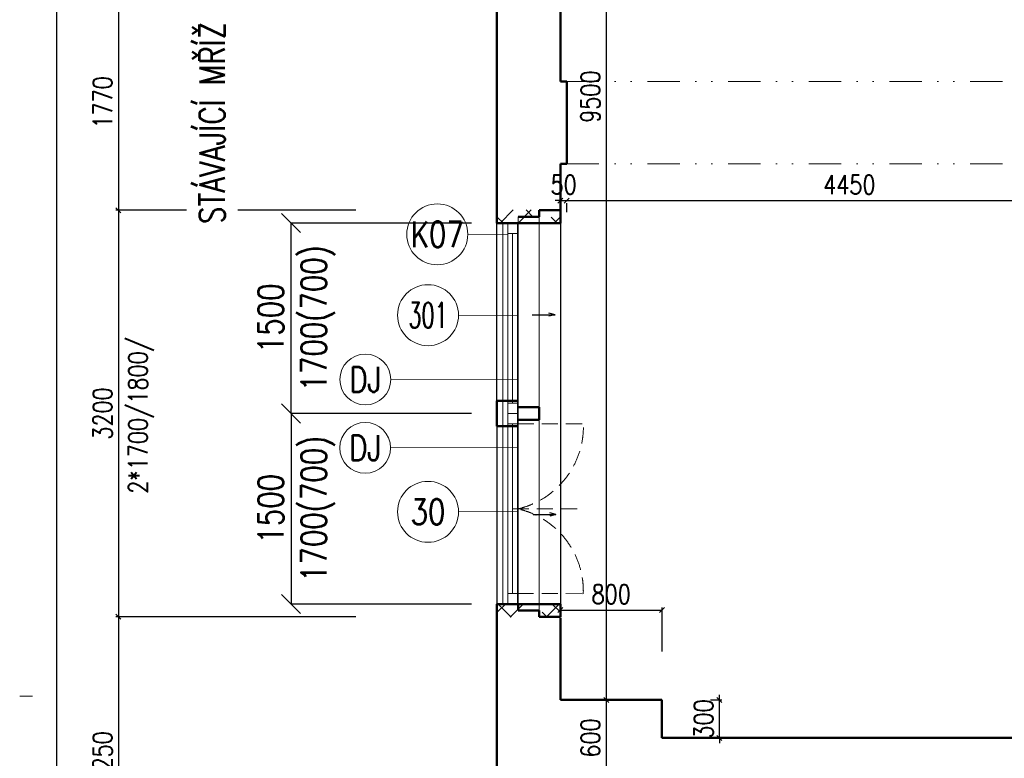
# Model space of a CAD drawing. Header units: millimetres. Extents: x -238874 to 551972, y -298952 to 658415.
# Tile 95 of 256: x 13181 to 20933, y 70840 to 76656. Entities that reach past the tile are written whole.
import ezdxf
from ezdxf.enums import TextEntityAlignment as Align

# ---------------------------------------------------------------- set-up
doc = ezdxf.new("R2010")
doc.units = ezdxf.units.MM
doc.header["$LTSCALE"] = 20
doc.linetypes.add('DIVIDE', pattern=[31.75, 12.7, -6.35, 0, -6.35, 0, -6.35])
doc.linetypes.add('HIDDEN', pattern=[9.525, 6.35, -3.175])
doc.layers.add('00_HEDVIKA _KRESBA', color=1, linetype='Continuous')
doc.layers.add('KOTY', color=8, linetype='Continuous')
for name, color, linetype, lineweight in [('00_HEDVIKA_OBRYS', 1, 'Continuous', 50), ('CKBUBLINY', 1, 'Continuous', 18), ('CKBUBLINY DEMOLICE', 4, 'Continuous', 18), ('CKBUBLINY_POPIS', 3, 'Continuous', 25), ('CKKOTY', 3, 'Continuous', 18), ('CKOKNA', 30, 'Continuous', 18), ('CKSTENY_SRAF', 8, 'Continuous', 18), ('CKSYMBOLY', 21, 'Continuous', 25), ('CKTEXTY_MALE', 140, 'Continuous', 18), ('HEDVIKA_OKNA_PARAPET', 70, 'Continuous', 18), ('NOSNÉ', 8, 'Continuous', 50), ('PRUCHODY', 7, 'Continuous', 18)]:
    doc.layers.add(name, color=color, linetype=linetype, lineweight=lineweight)
doc.layers.add('CKOKNA OTEVÍRÁNÍ', color=51, linetype='HIDDEN', lineweight=18, transparency=0.5)
doc.styles.add('SIMPLEX', font='SIMPLEX.shx', dxfattribs={"width": 0.8, "bigfont": 'CAD13.shx'})
doc.styles.get("Standard").update_dxf_attribs({"font": 'simplex.shx', "width": 0.8})
doc.linetypes.add('HRANICE_TRT', pattern='A,0,-15,[200,CADKON.SHX,S=5,R=0,X=0,Y=0],-45', length=60)
doc.dimstyles.new('CADKON', dxfattribs={"dimscale": 100, "dimtxt": 2, "dimasz": 1.5, "dimexe": 0, "dimexo": 2, "dimgap": 0.6, "dimtad": 1, "dimrnd": 1, "dimtxsty": 'Standard', "dimblk1": 'OBLIQUE', "dimblk2": 'OBLIQUE', "dimsah": 1, "dimcen": 2.5, "dimadec": 1, "dimazin": 2, "dimtfac": 1, "dimtix": 1, "dimtmove": 2, "dimatfit": 3, "dimldrblk": 'OPEN30', "dimfxl": 5, "dimtfill": 1, "dimtolj": 1, "dimarcsym": 0})
doc.dimstyles.new('CKA', dxfattribs={"dimtxt": 200, "dimasz": 40, "dimexe": 20, "dimexo": 0.2, "dimgap": 50, "dimtad": 1, "dimdec": 0, "dimrnd": 1, "dimzin": 0, "dimdsep": 46, "dimtxsty": 'Standard', "dimblk1": 'OBLIQUE', "dimblk2": 'OBLIQUE', "dimsah": 1, "dimcen": 0.09, "dimclrd": 253, "dimclre": 253, "dimclrt": 253, "dimadec": 0, "dimazin": 0, "dimtfac": 1, "dimtdec": 0, "dimtix": 1, "dimtmove": 2, "dimatfit": 3, "dimfxl": 1, "dimtolj": 1, "dimtzin": 0, "dimarcsym": 0})

# ---------------------------------------------------------------- blocks, each defined once
blk = doc.blocks.new('_OBLIQUE')
at = {"color": 0, "linetype": 'ByBlock'}
blk.add_line((-0.5, -0.5), (0.5, 0.5), dxfattribs=at)
blk = doc.blocks.new('*D49')
at = {"layer": 'DEFPOINTS', "color": 0, "transparency": 16777216}
for p in [(15068.4, 98190), (13472, 39746), (15068.4, 39746)]:
    blk.add_point(p, dxfattribs=at)
at = {"layer": 'KOTY', "lineweight": -2, "transparency": 16777216}
for p, q in [((13472, 98190), (13472, 39746)), ((14687.6, 39746), (13452, 39746))]:
    blk.add_line(p, q, dxfattribs=at)
at = {"layer": 'KOTY', "lineweight": -2, "transparency": 16777216, "xscale": 40, "yscale": 40, "zscale": 40}
for p, rotation in [((13472, 98190), 90), ((13472, 39746), 270)]:
    blk.add_blockref('_OBLIQUE', p, dxfattribs=dict(at, rotation=rotation))
at = {"layer": 'KOTY', "transparency": 16777216, "insert": (13347, 68968), "char_height": 150, "attachment_point": 5, "rotation": 90, "style": 'SIMPLEX'}
blk.add_mtext('\\A1;58444', dxfattribs=at)
blk = doc.blocks.new('*D487')
at = {"layer": 'DEFPOINTS', "color": 0, "transparency": 16777216}
for p in [(17438, 80800), (17438, 71300), (17799.7, 71300)]:
    blk.add_point(p, dxfattribs=at)
at = {"layer": 'KOTY', "lineweight": -2, "transparency": 16777216}
for p, q in [((17799.7, 80800), (17799.7, 71300)), ((17818.7, 71300), (17819.7, 71300))]:
    blk.add_line(p, q, dxfattribs=at)
at = {"layer": 'KOTY', "lineweight": -2, "transparency": 16777216, "xscale": 40, "yscale": 40, "zscale": 40}
for p, rotation in [((17799.7, 80800), 90), ((17799.7, 71300), 270)]:
    blk.add_blockref('_OBLIQUE', p, dxfattribs=dict(at, rotation=rotation))
at = {"layer": 'KOTY', "transparency": 16777216, "insert": (17674.7, 76050), "char_height": 150, "attachment_point": 5, "rotation": 90, "style": 'SIMPLEX'}
blk.add_mtext('\\A1;9500', dxfattribs=at)
blk = doc.blocks.new('*D489')
at = {"layer": 'DEFPOINTS', "color": 0, "transparency": 16777216}
for p in [(17488, 75520), (21938, 75520), (21938, 75231.8)]:
    blk.add_point(p, dxfattribs=at)
at = {"layer": 'KOTY', "lineweight": -2, "transparency": 16777216}
for p, q in [((17488, 75231.8), (21938, 75231.8)), ((21938, 75139.3), (21938, 75211.8))]:
    blk.add_line(p, q, dxfattribs=at)
at = {"layer": 'KOTY', "lineweight": -2, "transparency": 16777216, "xscale": 40, "yscale": 40, "zscale": 40, "rotation": 180}
blk.add_blockref('_OBLIQUE', (17488, 75231.8), dxfattribs=at)
at = {"layer": 'KOTY', "lineweight": -2, "transparency": 16777216, "xscale": 40, "yscale": 40, "zscale": 40}
blk.add_blockref('_OBLIQUE', (21938, 75231.8), dxfattribs=at)
at = {"layer": 'KOTY', "transparency": 16777216, "insert": (19713, 75356.8), "char_height": 150, "attachment_point": 5, "style": 'SIMPLEX'}
blk.add_mtext('\\A1;4450', dxfattribs=at)
blk = doc.blocks.new('*D490')
at = {"layer": 'DEFPOINTS', "color": 0, "transparency": 16777216}
for p in [(16208.4, 75155), (13958.6, 71955), (16208.4, 71955)]:
    blk.add_point(p, dxfattribs=at)
at = {"layer": 'KOTY', "lineweight": -2, "transparency": 16777216}
for p, q in [((13958.6, 75155), (13958.6, 71955)), ((15827.6, 71955), (13938.6, 71955))]:
    blk.add_line(p, q, dxfattribs=at)
at = {"layer": 'KOTY', "lineweight": -2, "transparency": 16777216, "xscale": 40, "yscale": 40, "zscale": 40}
for p, rotation in [((13958.6, 75155), 90), ((13958.6, 71955), 270)]:
    blk.add_blockref('_OBLIQUE', p, dxfattribs=dict(at, rotation=rotation))
at = {"layer": 'KOTY', "transparency": 16777216, "insert": (13833.6, 73555), "char_height": 150, "attachment_point": 5, "rotation": 90, "style": 'SIMPLEX'}
blk.add_mtext('\\A1;3200', dxfattribs=at)
blk = doc.blocks.new('*D491')
at = {"layer": 'DEFPOINTS', "color": 0, "transparency": 16777216}
for p in [(18238, 71300), (18690.1, 71300), (18238, 71000)]:
    blk.add_point(p, dxfattribs=at)
at = {"layer": 'KOTY', "lineweight": -2, "transparency": 16777216}
for p, q in [((18690.1, 71300), (18690.1, 71340)), ((18618.7, 71300), (18710.1, 71300)), ((18690.1, 71000), (18690.1, 71300)), ((18690.1, 71000), (18690.1, 70960))]:
    blk.add_line(p, q, dxfattribs=at)
at = {"layer": 'KOTY', "lineweight": -2, "transparency": 16777216, "xscale": 40, "yscale": 40, "zscale": 40}
for p, rotation in [((18690.1, 71300), 270), ((18690.1, 71000), 90)]:
    blk.add_blockref('_OBLIQUE', p, dxfattribs=dict(at, rotation=rotation))
at = {"layer": 'KOTY', "transparency": 16777216, "insert": (18565.1, 71150), "char_height": 150, "attachment_point": 5, "rotation": 90, "style": 'SIMPLEX'}
blk.add_mtext('\\A1;300', dxfattribs=at)
blk = doc.blocks.new('*D492')
at = {"layer": 'DEFPOINTS', "color": 0, "transparency": 16777216}
for p in [(18238, 72007.3), (17438, 71300), (18238, 71300)]:
    blk.add_point(p, dxfattribs=at)
at = {"layer": 'KOTY', "lineweight": -2, "transparency": 16777216}
for p, q in [((18238, 71680.8), (18238, 72027.3)), ((17438, 72007.3), (18238, 72007.3))]:
    blk.add_line(p, q, dxfattribs=at)
at = {"layer": 'KOTY', "lineweight": -2, "transparency": 16777216, "xscale": 40, "yscale": 40, "zscale": 40, "rotation": 180}
blk.add_blockref('_OBLIQUE', (17438, 72007.3), dxfattribs=at)
at = {"layer": 'KOTY', "lineweight": -2, "transparency": 16777216, "xscale": 40, "yscale": 40, "zscale": 40}
blk.add_blockref('_OBLIQUE', (18238, 72007.3), dxfattribs=at)
at = {"layer": 'KOTY', "transparency": 16777216, "insert": (17838, 72132.3), "char_height": 150, "attachment_point": 5, "style": 'SIMPLEX'}
blk.add_mtext('\\A1;800', dxfattribs=at)
blk = doc.blocks.new('*D493')
at = {"layer": 'DEFPOINTS', "color": 0, "transparency": 16777216}
for p in [(17438, 71300), (17438, 70700), (17799.7, 70700)]:
    blk.add_point(p, dxfattribs=at)
at = {"layer": 'KOTY', "lineweight": -2, "transparency": 16777216}
for p, q in [((17799.7, 71300), (17799.7, 70700)), ((17818.7, 70700), (17819.7, 70700))]:
    blk.add_line(p, q, dxfattribs=at)
at = {"layer": 'KOTY', "lineweight": -2, "transparency": 16777216, "xscale": 40, "yscale": 40, "zscale": 40}
for p, rotation in [((17799.7, 71300), 90), ((17799.7, 70700), 270)]:
    blk.add_blockref('_OBLIQUE', p, dxfattribs=dict(at, rotation=rotation))
at = {"layer": 'KOTY', "transparency": 16777216, "insert": (17674.7, 71000), "char_height": 150, "attachment_point": 5, "rotation": 90, "style": 'SIMPLEX'}
blk.add_mtext('\\A1;600', dxfattribs=at)
blk = doc.blocks.new('*D494')
at = {"layer": 'DEFPOINTS', "color": 0, "transparency": 16777216}
for p in [(16208.4, 71955), (13958.6, 69740), (15708.4, 69740)]:
    blk.add_point(p, dxfattribs=at)
at = {"layer": 'KOTY', "lineweight": -2, "transparency": 16777216}
for p, q in [((13958.6, 71955), (13958.6, 69740)), ((15327.6, 69740), (13938.6, 69740))]:
    blk.add_line(p, q, dxfattribs=at)
at = {"layer": 'KOTY', "lineweight": -2, "transparency": 16777216, "xscale": 40, "yscale": 40, "zscale": 40}
for p, rotation in [((13958.6, 71955), 90), ((13958.6, 69740), 270)]:
    blk.add_blockref('_OBLIQUE', p, dxfattribs=dict(at, rotation=rotation))
at = {"layer": 'KOTY', "transparency": 16777216, "insert": (13833.6, 70847.5), "char_height": 150, "attachment_point": 5, "rotation": 90, "style": 'SIMPLEX'}
blk.add_mtext('\\A1;2250', dxfattribs=at)
blk = doc.blocks.new('*D495')
at = {"layer": 'DEFPOINTS', "color": 0, "transparency": 16777216}
for p in [(17438, 75520), (17488, 75520), (17488, 75231.8)]:
    blk.add_point(p, dxfattribs=at)
at = {"layer": 'KOTY', "lineweight": -2, "transparency": 16777216}
for p, q in [((17438, 75231.8), (17398, 75231.8)), ((17438, 75231.8), (17488, 75231.8)), ((17488, 75231.8), (17528, 75231.8)), ((17488, 75139.3), (17488, 75211.8))]:
    blk.add_line(p, q, dxfattribs=at)
at = {"layer": 'KOTY', "lineweight": -2, "transparency": 16777216, "xscale": 40, "yscale": 40, "zscale": 40}
blk.add_blockref('_OBLIQUE', (17438, 75231.8), dxfattribs=at)
at = {"layer": 'KOTY', "lineweight": -2, "transparency": 16777216, "xscale": 40, "yscale": 40, "zscale": 40, "rotation": 180}
blk.add_blockref('_OBLIQUE', (17488, 75231.8), dxfattribs=at)
at = {"layer": 'KOTY', "transparency": 16777216, "insert": (17463, 75356.8), "char_height": 150, "attachment_point": 5, "style": 'SIMPLEX'}
blk.add_mtext('\\A1;50', dxfattribs=at)
blk = doc.blocks.new('*D496')
at = {"layer": 'DEFPOINTS', "color": 0, "transparency": 16777216}
for p in [(16208.4, 76855), (13958.6, 75155), (16208.4, 75155)]:
    blk.add_point(p, dxfattribs=at)
at = {"layer": 'KOTY', "lineweight": -2, "transparency": 16777216}
for p, q in [((13958.6, 76855), (13958.6, 75155)), ((15827.6, 75155), (13938.6, 75155))]:
    blk.add_line(p, q, dxfattribs=at)
at = {"layer": 'KOTY', "lineweight": -2, "transparency": 16777216, "xscale": 40, "yscale": 40, "zscale": 40}
for p, rotation in [((13958.6, 76855), 90), ((13958.6, 75155), 270)]:
    blk.add_blockref('_OBLIQUE', p, dxfattribs=dict(at, rotation=rotation))
at = {"layer": 'KOTY', "transparency": 16777216, "insert": (13833.6, 76005), "char_height": 150, "attachment_point": 5, "rotation": 90, "style": 'SIMPLEX'}
blk.add_mtext('\\A1;1770', dxfattribs=at)
blk = doc.blocks.new('*D3516')
at = {"layer": 'CKKOTY', "color": 0, "lineweight": -2, "transparency": 16777216}
for p, q in [((16738, 75055), (15317.3, 75055)), ((15317.3, 73555), (15317.3, 75055)), ((16738, 73555), (15317.3, 73555))]:
    blk.add_line(p, q, dxfattribs=at)
at = {"layer": 'DEFPOINTS', "color": 0, "transparency": 16777216}
for p in [(15317.3, 75055), (16938, 75055), (16938, 73555)]:
    blk.add_point(p, dxfattribs=at)
at = {"layer": 'CKKOTY', "color": 0, "lineweight": -2, "transparency": 16777216, "xscale": 150, "yscale": 150, "zscale": 150}
for p, rotation in [((15317.3, 75055), 90), ((15317.3, 73555), 270)]:
    blk.add_blockref('_OBLIQUE', p, dxfattribs=dict(at, rotation=rotation))
at = {"layer": 'CKKOTY', "color": 0, "transparency": 16777216, "char_height": 200, "attachment_point": 5, "rotation": 90, "bg_fill": 3, "box_fill_scale": 1.1, "bg_fill_color": 256, "bg_fill_true_color": 13158600, "bg_fill_transparency": 0}
for s, insert in [('\\A1;1700(700)', (15529.7, 74305)), ('\\A1;1500', (15157.3, 74305))]:
    blk.add_mtext(s, dxfattribs=dict(at, insert=insert))
blk = doc.blocks.new('_Open30')
at = {"color": 0, "lineweight": -2}
for p, q in [((-1, 0.268), (0, 0)), ((0, 0), (-1, -0.268)), ((0, 0), (-1, 0))]:
    blk.add_line(p, q, dxfattribs=at)
blk = doc.blocks.new('*D3517')
at = {"layer": 'CKKOTY', "color": 0, "lineweight": -2, "transparency": 16777216}
for p, q in [((16738, 73555), (15317.3, 73555)), ((15317.3, 73555), (15317.3, 72055)), ((16738, 72055), (15317.3, 72055))]:
    blk.add_line(p, q, dxfattribs=at)
at = {"layer": 'DEFPOINTS', "color": 0, "transparency": 16777216}
for p in [(16938, 73555), (15317.3, 72055), (16938, 72055)]:
    blk.add_point(p, dxfattribs=at)
at = {"layer": 'CKKOTY', "color": 0, "lineweight": -2, "transparency": 16777216, "xscale": 150, "yscale": 150, "zscale": 150}
for p, rotation in [((15317.3, 73555), 90), ((15317.3, 72055), 270)]:
    blk.add_blockref('_OBLIQUE', p, dxfattribs=dict(at, rotation=rotation))
at = {"layer": 'CKKOTY', "color": 0, "transparency": 16777216, "char_height": 200, "attachment_point": 5, "rotation": 90, "bg_fill": 3, "box_fill_scale": 1.1, "bg_fill_color": 256, "bg_fill_true_color": 13158600, "bg_fill_transparency": 0}
for s, insert in [('\\A1;1700(700)', (15529.7, 72805)), ('\\A1;1500', (15157.3, 72805))]:
    blk.add_mtext(s, dxfattribs=dict(at, insert=insert))
blk = doc.blocks.new('*U3302')
at = {"color": 0, "linetype": 'ByBlock', "lineweight": -2}
for p, q in [((-225, 0), (-80, 0)), ((225, 0), (103, 30)), ((225, 0), (103, -30)), ((-80, 0), (27, 0)), ((27, 0), (225, 0))]:
    blk.add_line(p, q, dxfattribs=at)
at = {"color": 0, "linetype": 'Continuous', "lineweight": -2, "flags": 8}
blk.add_attdef('SPÁD', text='', height=100, dxfattribs=at).set_placement((0, 40), align=Align.CENTER)
blk = doc.blocks.new('CK_BUBBLE_1_0_0')
at = {"color": 0, "linetype": 'ByBlock', "lineweight": -2}
blk.add_circle((0, 0), 1, dxfattribs=at)

msp = doc.modelspace()

# ---------------------------------------------------------------- hatches: boundary and pattern name
at = {"layer": 'CKSTENY_SRAF'}
h = msp.add_hatch(dxfattribs=at)
h.set_pattern_fill('ZDIVO-PLYNOSILIK', color=256, scale=100)
h.set_pattern_definition([(45, (-53443.9, -309733.25), (-212.13203, 212.13203), []), (45, (-53302.48, -309733.25), (-212.13203, 212.13203), []), (135, (-53203.78, -309705.26), (-212.13203, -212.13203), [200, -100]), (135, (-53133.07, -309634.55), (-212.13203, -212.13203), [200, -100])])
h.paths.add_polyline_path([(16937.962, 75157.749), (17437.962, 75157.749), (17437.962, 75055.047), (16937.962, 75055.047)])
h = msp.add_hatch(dxfattribs=at)
h.set_pattern_fill('ZDIVO-PLYNOSILIK', color=256, scale=100)
h.set_pattern_definition([(45, (-53443.9, -309803.25), (-212.13203, 212.13203), []), (45, (-53302.48, -309803.25), (-212.13203, 212.13203), []), (135, (-53203.78, -309775.26), (-212.13203, -212.13203), [200, -100]), (135, (-53133.07, -309704.55), (-212.13203, -212.13203), [200, -100])])
h.paths.add_polyline_path([(16937.962, 71952.345), (17437.962, 71952.345), (17437.962, 72055.047), (16937.962, 72055.047)])

# ---------------------------------------------------------------- linework, layer by layer
at = {"layer": '00_HEDVIKA _KRESBA'}
for p, q in [((16937.962, 73455.047), (16937.962, 75055.047)), ((17437.962, 75055.047), (17437.962, 72055.047))]:
    msp.add_line(p, q, dxfattribs=at)
at = {"layer": '00_HEDVIKA_OBRYS'}
for p, q in [((17437.962, 75055.047), (17437.962, 75155.047)), ((17437.962, 72055.047), (17437.962, 71955.047))]:
    msp.add_line(p, q, dxfattribs=at)
for points in [[(16937.962, 75155.047), (16937.962, 75055.047), (17437.962, 75055.047)], [(16937.962, 71955.047), (16937.962, 72055.047), (17437.962, 72055.047)]]:
    msp.add_lwpolyline(points, dxfattribs=at)
at = {"layer": 'CKBUBLINY DEMOLICE'}
for p, q in [((16102.465, 73823.402), (17102.462, 73825.735)), ((16102.465, 73823.402), (17102.462, 73825.735)), ((16102.465, 73286.693), (17102.462, 73284.36)), ((16102.465, 73286.693), (17102.462, 73284.36))]:
    msp.add_line(p, q, dxfattribs=at)
at = {"layer": 'CKOKNA', "color": 7, "linetype": 'HRANICE_TRT', "ltscale": 0.2}
msp.add_line((16984.575, 72055.047), (16984.575, 75055.047), dxfattribs=at)
at = {"layer": 'CKOKNA'}
for p, q in [((17023.764, 74973.047), (17023.764, 75055.047)), ((17100.962, 74973.047), (17100.962, 75055.047)), ((17100.962, 74973.047), (17023.764, 74973.047)), ((17023.764, 73637.047), (17023.764, 74973.047)), ((17060.962, 73637.047), (17060.962, 74973.047)), ((17100.962, 73637.047), (17100.962, 74973.047)), ((17100.962, 73637.047), (17023.764, 73637.047)), ((17023.764, 73637.047), (17023.764, 73555.047)), ((17100.962, 73637.047), (17100.962, 73555.047)), ((17100.962, 73555.047), (17023.764, 73555.047)), ((17023.764, 73473.047), (17023.764, 73555.047)), ((17100.962, 73555.047), (17023.764, 73555.047)), ((17100.962, 73473.047), (17100.962, 73555.047)), ((17100.962, 73473.047), (17023.764, 73473.047)), ((17023.764, 73473.047), (17023.764, 72137.047)), ((17060.962, 73473.047), (17060.962, 72137.047)), ((17100.962, 73473.047), (17100.962, 72137.047)), ((17100.962, 72137.047), (17023.764, 72137.047)), ((17023.764, 72137.047), (17023.764, 72055.047)), ((17100.962, 72137.047), (17100.962, 72055.047))]:
    msp.add_line(p, q, dxfattribs=at)
at = {"layer": 'CKOKNA OTEVÍRÁNÍ'}
for p, q in [((17100.962, 73473.047), (17618.962, 73473.696)), ((17061.286, 72804.398), (17618.962, 72804.398)), ((17100.313, 72137.048), (17618.313, 72136.399))]:
    msp.add_line(p, q, dxfattribs=at)
for centre, radius, start, end in [((16952.544, 73453.736), 666.717, 282.8624149, 1.7155744), ((16953.895, 72156.789), 664.731, 358.2422031, 77.2179459)]:
    msp.add_arc(centre, radius, start, end, dxfattribs=at)
at = {"layer": 'HEDVIKA_OKNA_PARAPET'}
for p, q in [((17437.962, 71955.047), (17437.962, 75155.047)), ((17105.962, 72055.047), (17105.962, 75040.671)), ((17271.962, 72005.047), (17271.962, 75105.047))]:
    msp.add_line(p, q, dxfattribs=at)
at = {"layer": 'NOSNÉ'}
for p, q in [((17437.962, 76170.047), (17437.962, 76855.047)), ((17437.962, 76170.047), (17487.962, 76170.047)), ((17487.962, 76170.047), (17487.962, 75520.047)), ((17437.962, 75520.047), (17487.962, 75520.047)), ((17437.962, 75155.047), (17437.962, 75520.047)), ((17437.962, 75155.047), (17271.962, 75155.047)), ((17271.962, 75105.047), (17271.962, 75155.047)), ((17105.962, 75055.047), (16937.962, 75055.047)), ((17271.962, 75105.047), (17105.962, 75105.047)), ((16937.962, 73455.047), (16937.962, 73655.047)), ((17105.962, 73655.047), (16937.962, 73655.047)), ((17271.962, 73605.047), (17105.962, 73605.047)), ((17271.962, 73505.047), (17271.962, 73605.047)), ((17271.962, 73505.047), (17105.962, 73505.047)), ((17271.962, 73505.047), (17105.962, 73505.047)), ((17271.962, 73505.047), (17271.962, 73555.047)), ((17105.962, 73455.047), (16937.962, 73455.047)), ((16937.962, 69740.047), (16937.962, 72055.047)), ((17105.962, 72055.047), (16937.962, 72055.047)), ((17105.962, 72055.047), (16937.962, 72055.047)), ((17105.962, 72005.047), (17105.962, 72055.047)), ((17105.962, 72055.047), (17105.962, 72005.047)), ((17271.962, 72005.047), (17105.962, 72005.047)), ((17271.962, 72005.047), (17105.962, 72005.047)), ((17271.962, 71955.047), (17271.962, 72005.047)), ((17437.962, 71955.047), (17271.962, 71955.047)), ((17437.962, 71300.047), (17437.962, 71946.754)), ((18237.962, 71300.047), (17437.962, 71300.047)), ((18237.962, 71000.047), (18237.962, 71300.047)), ((21937.962, 71000.047), (18237.962, 71000.047))]:
    msp.add_line(p, q, dxfattribs=at)
at = {"layer": 'PRUCHODY', "linetype": 'DIVIDE'}
for p, q in [((17487.962, 76170.047), (27067.962, 76170.047)), ((17487.962, 75520.047), (27067.962, 75520.047))]:
    msp.add_line(p, q, dxfattribs=at)
at = {"layer": 'PRUCHODY'}
for p, q in [((16937.962, 75055.047), (16937.962, 72055.047)), ((17105.962, 73605.047), (17105.962, 75105.047)), ((13280.99, 71329.91), (13180.99, 71329.91))]:
    msp.add_line(p, q, dxfattribs=at)

# ---------------------------------------------------------------- block references
at = {"layer": 'CKSYMBOLY', "xscale": 0.4, "yscale": 0.4, "zscale": 0.4}
msp.add_blockref('*U3302', (17305.658, 74332.959), dxfattribs=at)
at = {"layer": 'CKSYMBOLY', "xscale": -0.4, "yscale": 0.4, "zscale": 0.4, "rotation": 180}
msp.add_blockref('*U3302', (17313.032, 72759.73), dxfattribs=at)

# ---------------------------------------------------------------- texts
at = {"layer": 'KOTY', "insert": (14037.583, 72923.288), "char_height": 150, "width": 1424.4, "attachment_point": 1, "rotation": 90}
msp.add_mtext('2*1700/1800/', dxfattribs=at)

# ---------------------------------------------------------------- dimensions: what is measured, and where the dimension line sits
at = {"layer": 'KOTY'}
for base, p1, p2, angle, text, picture, middle in [((13472.027, 39746.016), (15068.362, 98190.047), (15068.362, 39746.016), 90, '58444', '*D49', (13347.027, 68968.031)), ((17799.715, 71300.047), (17437.962, 80800.047), (17437.962, 71300.047), 270, '9500', '*D487', (17674.715, 76050.047)), ((13958.559, 75155.047), (16208.362, 76855.047), (16208.362, 75155.047), 90, '1770', '*D496', (13833.559, 76005.047)), ((17487.962, 75231.758), (17437.962, 75520.047), (17487.962, 75520.047), 180, '50', '*D495', (17462.962, 75356.758)), ((21937.962, 75231.758), (17487.962, 75520.047), (21937.962, 75520.047), 180, '4450', '*D489', (19712.962, 75356.758)), ((13958.559, 69740.047), (16208.362, 71955.047), (15708.362, 69740.047), 90, '2250', '*D494', (13833.559, 70847.547)), ((17799.715, 70700.047), (17437.962, 71300.047), (17437.962, 70700.047), 270, '600', '*D493', (17674.715, 71000.047)), ((18690.109, 71300.047), (18237.962, 71000.047), (18237.962, 71300.047), 270, '300', '*D491', (18565.109, 71150.047))]:
    dim = msp.add_linear_dim(base=base, p1=p1, p2=p2, angle=angle, text=text, dimstyle='CKA', override={"dimtxt": 150, "dimexo": 380.774374, "dimtxsty": 'SIMPLEX', "dimse1": 1, "dimclrd": 256, "dimclre": 256, "dimclrt": 256}, dxfattribs=at)
    dim.commit()
    dim.dimension.update_dxf_attribs({"geometry": picture, "text_midpoint": middle})
dim = msp.add_linear_dim(base=(13958.559, 71955.047), p1=(16208.362, 75155.047), p2=(16208.362, 71955.047), angle=90, dimstyle='CKA', override={"dimtxt": 150, "dimexo": 380.774374, "dimtxsty": 'SIMPLEX', "dimse1": 1, "dimclrd": 256, "dimclre": 256, "dimclrt": 256}, dxfattribs=at)
dim.commit()
dim.dimension.update_dxf_attribs({"geometry": '*D490', "text_midpoint": (13833.559, 73555.047)})
dim = msp.add_linear_dim(base=(18237.962, 72007.331), p1=(17437.962, 71300.047), p2=(18237.962, 71300.047), text='800', dimstyle='CKA', override={"dimtxt": 150, "dimexo": 380.774374, "dimtxsty": 'SIMPLEX', "dimse1": 1, "dimclrd": 256, "dimclre": 256, "dimclrt": 256}, dxfattribs=at)
dim.commit()
dim.dimension.update_dxf_attribs({"geometry": '*D492', "text_midpoint": (17837.962, 72132.331)})

# ---------------------------------------------------------------- next in the draw order: texts
at = {"layer": 'CKTEXTY_MALE', "insert": (14596.242, 76639.504), "char_height": 200, "width": 4464.73179, "attachment_point": 3, "rotation": 90, "bg_fill": 3, "box_fill_scale": 1.5, "bg_fill_color": 256, "bg_fill_transparency": 0}
msp.add_mtext('STÁVAJÍCÍ MŘÍŽ', dxfattribs=at)

# ---------------------------------------------------------------- next in the draw order: dimensions: what is measured, and where the dimension line sits
at = {"layer": 'CKKOTY'}
dim = msp.add_linear_dim(base=(15317.325, 75055.047), p1=(16937.962, 73555.047), p2=(16937.962, 75055.047), angle=90, text='<>\\X1700(700)', dimstyle='CADKON', override={"dimtmove": 2}, dxfattribs=at)
dim.commit()
dim.dimension.update_dxf_attribs({"geometry": '*D3516', "text_midpoint": (15317.325, 74305.047)})

# ---------------------------------------------------------------- next in the draw order: linework, layer by layer
at = {"layer": '00_HEDVIKA _KRESBA'}
msp.add_line((16937.962, 73455.047), (16937.962, 72055.047), dxfattribs=at)
at = {"layer": 'CKBUBLINY'}
for p, q in [((17020.962, 74965.42), (16708.688, 74966.34)), ((16635.871, 74329.305), (17102.388, 74326.706))]:
    msp.add_line(p, q, dxfattribs=at)
at = {"layer": 'NOSNÉ'}
msp.add_line((16937.962, 75055.047), (16937.962, 76955.047), dxfattribs=at)

# ---------------------------------------------------------------- next in the draw order: block references
at = {"layer": 'CKBUBLINY'}
ref = msp.add_blockref('CK_BUBBLE_1_0_0', (16468.688, 74966.019), dxfattribs=dict(at, xscale=240, yscale=240, zscale=240))
ref.add_attrib('NUM1', 'K07', dxfattribs={"layer": 'CKBUBLINY_POPIS', "height": 200, "width": 0.8, "flags": 8}).set_placement((16468.688, 74966.019), align=Align.MIDDLE_CENTER)
ref = msp.add_blockref('CK_BUBBLE_1_0_0', (16395.871, 74329.305), dxfattribs=dict(at, xscale=240, yscale=240, zscale=240))
ref.add_attrib('NUM1', '301', dxfattribs={"layer": 'CKBUBLINY_POPIS', "height": 200, "width": 0.6, "flags": 8}).set_placement((16395.871, 74329.305), align=Align.MIDDLE_CENTER)

# ---------------------------------------------------------------- next in the draw order: dimensions: what is measured, and where the dimension line sits
at = {"layer": 'CKKOTY'}
dim = msp.add_linear_dim(base=(15317.325, 72055.047), p1=(16937.962, 73555.047), p2=(16937.962, 72055.047), angle=270, text='<>\\X1700(700)', dimstyle='CADKON', override={"dimtmove": 2}, dxfattribs=at)
dim.commit()
dim.dimension.update_dxf_attribs({"geometry": '*D3517', "text_midpoint": (15317.325, 72805.047)})

# ---------------------------------------------------------------- next in the draw order: linework, layer by layer
at = {"layer": 'CKBUBLINY'}
msp.add_line((16635.871, 72780.79), (17102.388, 72783.388), dxfattribs=at)
at = {"layer": 'NOSNÉ'}
msp.add_line((17105.962, 73455.047), (16937.962, 73455.047), dxfattribs=at)

# ---------------------------------------------------------------- next in the draw order: block references
at = {"layer": 'CKBUBLINY'}
ref = msp.add_blockref('CK_BUBBLE_1_0_0', (16395.871, 72780.884), dxfattribs=dict(at, xscale=240, yscale=240, zscale=240))
ref.add_attrib('NUM1', '30', dxfattribs={"layer": 'CKBUBLINY_POPIS', "height": 200, "width": 0.8, "flags": 8}).set_placement((16395.871, 72780.884), align=Align.MIDDLE_CENTER)
at = {"layer": 'CKBUBLINY DEMOLICE'}
ref = msp.add_blockref('CK_BUBBLE_1_0_0', (15902.465, 73822.935), dxfattribs=dict(at, xscale=200, yscale=200, zscale=200))
ref.add_attrib('NUM1', 'DJ', dxfattribs={"height": 200, "width": 0.8, "flags": 8}).set_placement((15902.465, 73822.935), align=Align.MIDDLE_CENTER)
ref = msp.add_blockref('CK_BUBBLE_1_0_0', (15901.209, 73284.449), dxfattribs=dict(at, xscale=200, yscale=200, zscale=200))
ref.add_attrib('NUM1', 'DJ', dxfattribs={"height": 200, "width": 0.8, "flags": 8}).set_placement((15901.209, 73284.449), align=Align.MIDDLE_CENTER)

doc.saveas('drawing.dxf')
